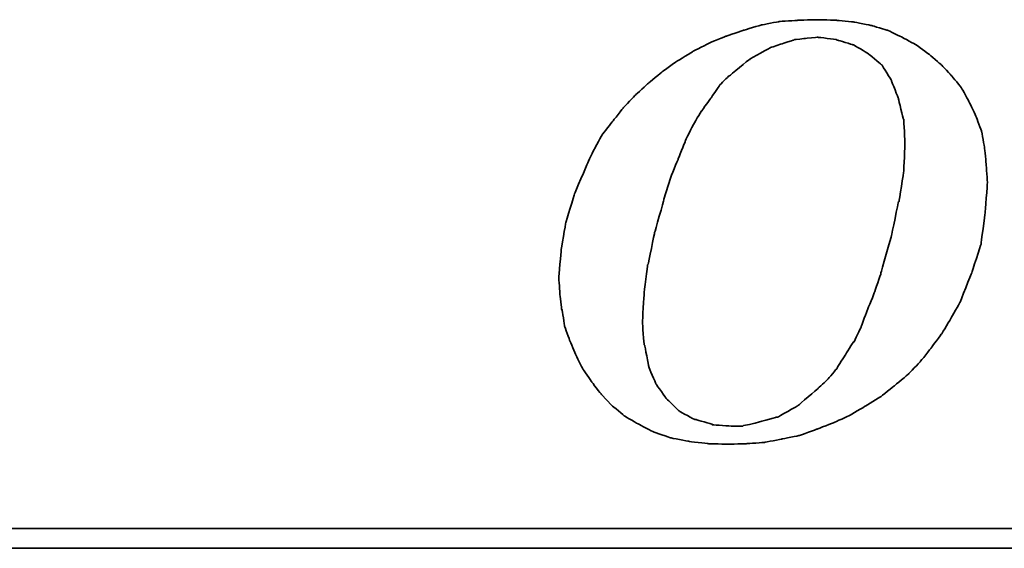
# Model space of a CAD drawing. Header units: millimetres. Extents: x 46 to 338, y 99 to 208.
# Tile 34 of 51: x 260.66 to 271.18, y 131.34 to 137. Entities that reach past the tile are written whole.
import ezdxf

# ---------------------------------------------------------------- set-up
doc = ezdxf.new("R2010")
doc.units = ezdxf.units.MM
doc.layers.add('DIM', color=4, linetype='Continuous')
doc.layers.add('layer 1', color=7, linetype='Continuous')

# ---------------------------------------------------------------- blocks, each defined once
blk = doc.blocks.new('TBI MOTION logo(完整正式版)')
at = {"layer": 'layer 1', "color": 22, "lineweight": 35}
for points, knots in [([(-11.34375, -6.98375), (-11.34375, -6.98375), (-10.91375, -7.43875), (-10.91375, -7.43875), (-10.91375, -7.43875), (-10.91375, -7.43875), (-10.38625, -7.87125), (-10.38625, -7.87125), (-10.38625, -7.87125), (-10.38625, -7.87125), (-9.81125, -8.20375), (-9.81125, -8.20375), (-9.81125, -8.20375), (-9.81125, -8.20375), (-9.21125, -8.51875), (-9.21125, -8.51875), (-9.21125, -8.51875), (-9.21125, -8.51875), (-8.51625, -8.75875), (-8.51625, -8.75875), (-8.51625, -8.75875), (-8.51625, -8.75875), (-7.77125, -8.90375), (-7.77125, -8.90375), (-7.77125, -8.90375), (-7.77125, -8.90375), (-6.97875, -8.99875), (-6.97875, -8.99875), (-6.97875, -8.99875), (-6.97875, -8.99875), (-6.14125, -9.02375), (-6.14125, -9.02375), (-6.14125, -9.02375), (-6.14125, -9.02375), (-5.37125, -8.99875), (-5.37125, -8.99875), (-5.37125, -8.99875), (-5.37125, -8.99875), (-4.65375, -8.94875), (-4.65375, -8.94875), (-4.65375, -8.94875), (-4.65375, -8.94875), (-3.93375, -8.80625), (-3.93375, -8.80625), (-3.93375, -8.80625), (-3.93375, -8.80625), (-3.21375, -8.66375), (-3.21375, -8.66375), (-3.21375, -8.66375), (-3.21375, -8.66375), (-2.49375, -8.39875), (-2.49375, -8.39875), (-2.49375, -8.39875), (-2.49375, -8.39875), (-1.79875, -8.13375), (-1.79875, -8.13375), (-1.79875, -8.13375), (-1.79875, -8.13375), (-1.17375, -7.84375), (-1.17375, -7.84375), (-1.17375, -7.84375), (-1.17375, -7.84375), (-0.52375, -7.46375), (-0.52375, -7.46375), (-0.52375, -7.46375), (-0.52375, -7.46375), (0.10124, -7.07875), (0.10124, -7.07875), (0.10124, -7.07875), (0.10124, -7.07875), (0.67625, -6.62375), (0.67625, -6.62375), (0.67625, -6.62375), (0.67625, -6.62375), (1.24874, -6.14375), (1.24874, -6.14375), (1.24874, -6.14375), (1.24874, -6.14375), (1.72874, -5.64125), (1.72874, -5.64125), (1.72874, -5.64125), (1.72874, -5.64125), (2.18624, -5.06375), (2.18624, -5.06375), (2.18624, -5.06375), (2.18624, -5.06375), (2.61625, -4.48874), (2.61625, -4.48874), (2.61625, -4.48874), (2.61625, -4.48874), (3.00125, -3.83874), (3.00125, -3.83874), (3.00125, -3.83874), (3.00125, -3.83874), (3.36124, -3.21374), (3.36124, -3.21374), (3.36124, -3.21374), (3.36124, -3.21374), (3.84374, -1.99125), (3.84374, -1.99125), (3.84374, -1.99125), (3.84374, -1.99125), (4.22625, -0.81875), (4.22625, -0.81875), (4.22625, -0.81875), (4.22625, -0.81875), (4.39125, 0.45624), (4.39125, 0.45624), (4.39125, 0.45624), (4.39125, 0.45624), (4.48874, 1.70124), (4.48874, 1.70124), (4.48874, 1.70124), (4.48874, 1.70124), (4.43874, 2.44625), (4.43874, 2.44625), (4.43874, 2.44625), (4.43874, 2.44625), (4.36874, 3.14125), (4.36874, 3.14125), (4.36874, 3.14125), (4.36874, 3.14125), (4.25125, 3.81125), (4.25125, 3.81125), (4.25125, 3.81125), (4.25125, 3.81125), (4.03124, 4.41125), (4.03124, 4.41125), (4.03124, 4.41125), (4.03124, 4.41125), (3.74374, 5.01125), (3.74374, 5.01125), (3.74374, 5.01125), (3.74374, 5.01125), (3.43124, 5.58875), (3.43124, 5.58875), (3.43124, 5.58875), (3.43124, 5.58875), (3.02625, 6.09125), (3.02625, 6.09125), (3.02625, 6.09125), (3.02625, 6.09125), (2.59374, 6.54875), (2.59374, 6.54875), (2.59374, 6.54875), (2.59374, 6.54875), (2.09124, 6.98125), (2.09124, 6.98125), (2.09124, 6.98125), (2.09124, 6.98125), (1.56124, 7.36625), (1.56124, 7.36625), (1.56124, 7.36625), (1.56124, 7.36625), (0.98624, 7.67625), (0.98624, 7.67625), (0.98624, 7.67625), (0.98624, 7.67625), (0.38624, 7.96375), (0.38624, 7.96375), (0.38624, 7.96375), (0.38624, 7.96375), (-0.25875, 8.15625), (-0.25875, 8.15625), (-0.25875, 8.15625), (-0.25875, 8.15625), (-0.98125, 8.30125), (-0.98125, 8.30125), (-0.98125, 8.30125), (-0.98125, 8.30125), (-1.70124, 8.37125), (-1.70124, 8.37125), (-1.70124, 8.37125), (-1.70124, 8.37125), (-2.49375, 8.39624), (-2.49375, 8.39624), (-2.49375, 8.39624), (-2.49375, 8.39624), (-3.28625, 8.37125), (-3.28625, 8.37125), (-3.28625, 8.37125), (-3.28625, 8.37125), (-4.05125, 8.32125), (-4.05125, 8.32125), (-4.05125, 8.32125), (-4.05125, 8.32125), (-4.77375, 8.18125), (-4.77375, 8.18125), (-4.77375, 8.18125), (-4.77375, 8.18125), (-5.51625, 7.96375), (-5.51625, 7.96375), (-5.51625, 7.96375), (-5.51625, 7.96375), (-6.21125, 7.72625), (-6.21125, 7.72625), (-6.21125, 7.72625), (-6.21125, 7.72625), (-6.92875, 7.43625), (-6.92875, 7.43625), (-6.92875, 7.43625), (-6.92875, 7.43625), (-7.57875, 7.10125), (-7.57875, 7.10125), (-7.57875, 7.10125), (-7.57875, 7.10125), (-8.24875, 6.69125), (-8.24875, 6.69125), (-8.24875, 6.69125), (-8.24875, 6.69125), (-8.84875, 6.26125), (-8.84875, 6.26125), (-8.84875, 6.26125), (-8.84875, 6.26125), (-9.42625, 5.78125), (-9.42625, 5.78125), (-9.42625, 5.78125), (-9.42625, 5.78125), (-9.95375, 5.30125), (-9.95375, 5.30125), (-9.95375, 5.30125), (-9.95375, 5.30125), (-10.43375, 4.79624), (-10.43375, 4.79624), (-10.43375, 4.79624), (-10.43375, 4.79624), (-10.88875, 4.22125), (-10.88875, 4.22125), (-10.88875, 4.22125), (-10.88875, 4.22125), (-11.29875, 3.69375), (-11.29875, 3.69375), (-11.29875, 3.69375), (-11.29875, 3.69375), (-11.63375, 3.09125), (-11.63375, 3.09125), (-11.63375, 3.09125), (-11.63375, 3.09125), (-11.91875, 2.49625), (-11.91875, 2.49625), (-11.91875, 2.49625), (-11.91875, 2.49625), (-12.44875, 1.24625), (-12.44875, 1.24625), (-12.44875, 1.24625), (-12.44875, 1.24625), (-12.80875, 0.06874), (-12.80875, 0.06874), (-12.80875, 0.06874), (-12.80875, 0.06874), (-12.99875, -1.07875), (-12.99875, -1.07875), (-12.99875, -1.07875), (-12.99875, -1.07875), (-13.09375, -2.18375), (-13.09375, -2.18375), (-13.09375, -2.18375), (-13.09375, -2.18375), (-13.04875, -2.85375), (-13.04875, -2.85375), (-13.04875, -2.85375), (-13.04875, -2.85375), (-12.97375, -3.50375), (-12.97375, -3.50375), (-12.97375, -3.50375), (-12.97375, -3.50375), (-12.95375, -3.50375), (-12.95375, -3.50375), (-12.95375, -3.50375), (-12.95375, -3.50375), (-12.85375, -4.17375), (-12.85375, -4.17375), (-12.85375, -4.17375), (-12.85375, -4.17375), (-12.63875, -4.77624), (-12.63875, -4.77624), (-12.63875, -4.77624), (-12.63875, -4.77624), (-12.39875, -5.35125), (-12.39875, -5.35125), (-12.39875, -5.35125), (-12.39875, -5.35125), (-12.11375, -5.92875), (-12.11375, -5.92875), (-12.11375, -5.92875), (-12.11375, -5.92875), (-11.75375, -6.45375), (-11.75375, -6.45375), (-11.75375, -6.45375), (-11.75375, -6.45375), (-11.34375, -6.98375), (-11.34375, -6.98375)], [0, 0, 0, 0, 0.01369863, 0.01369863, 0.01369863, 0.01369864, 0.02739726, 0.02739726, 0.02739726, 0.02739727, 0.04109589, 0.04109589, 0.04109589, 0.0410959, 0.05479452, 0.05479452, 0.05479452, 0.05479453, 0.06849315, 0.06849315, 0.06849315, 0.06849316, 0.08219178, 0.08219178, 0.08219178, 0.08219179, 0.09589041, 0.09589041, 0.09589041, 0.09589042, 0.10958904, 0.10958904, 0.10958904, 0.10958905, 0.12328767, 0.12328767, 0.12328767, 0.12328768, 0.1369863, 0.1369863, 0.1369863, 0.13698631, 0.15068493, 0.15068493, 0.15068493, 0.15068494, 0.16438356, 0.16438356, 0.16438356, 0.16438357, 0.17808219, 0.17808219, 0.17808219, 0.1780822, 0.19178082, 0.19178082, 0.19178082, 0.19178083, 0.20547945, 0.20547945, 0.20547945, 0.20547946, 0.21917808, 0.21917808, 0.21917808, 0.21917809, 0.23287671, 0.23287671, 0.23287671, 0.23287672, 0.24657534, 0.24657534, 0.24657534, 0.24657535, 0.26027397, 0.26027397, 0.26027397, 0.26027398, 0.2739726, 0.2739726, 0.2739726, 0.27397261, 0.28767123, 0.28767123, 0.28767123, 0.28767124, 0.30136986, 0.30136986, 0.30136986, 0.30136987, 0.31506849, 0.31506849, 0.31506849, 0.3150685, 0.32876712, 0.32876712, 0.32876712, 0.32876713, 0.34246575, 0.34246575, 0.34246575, 0.34246576, 0.35616438, 0.35616438, 0.35616438, 0.35616439, 0.36986301, 0.36986301, 0.36986301, 0.36986302, 0.38356164, 0.38356164, 0.38356164, 0.38356165, 0.39726027, 0.39726027, 0.39726027, 0.39726028, 0.4109589, 0.4109589, 0.4109589, 0.41095891, 0.42465753, 0.42465753, 0.42465753, 0.42465754, 0.43835616, 0.43835616, 0.43835616, 0.43835617, 0.45205479, 0.45205479, 0.45205479, 0.4520548, 0.46575342, 0.46575342, 0.46575342, 0.46575343, 0.47945205, 0.47945205, 0.47945205, 0.47945206, 0.49315068, 0.49315068, 0.49315068, 0.49315069, 0.50684932, 0.50684932, 0.50684932, 0.50684933, 0.52054795, 0.52054795, 0.52054795, 0.52054796, 0.53424658, 0.53424658, 0.53424658, 0.53424659, 0.54794521, 0.54794521, 0.54794521, 0.54794522, 0.56164384, 0.56164384, 0.56164384, 0.56164385, 0.57534247, 0.57534247, 0.57534247, 0.57534248, 0.5890411, 0.5890411, 0.5890411, 0.58904111, 0.60273973, 0.60273973, 0.60273973, 0.60273974, 0.61643836, 0.61643836, 0.61643836, 0.61643837, 0.63013699, 0.63013699, 0.63013699, 0.630137, 0.64383562, 0.64383562, 0.64383562, 0.64383563, 0.65753425, 0.65753425, 0.65753425, 0.65753426, 0.67123288, 0.67123288, 0.67123288, 0.67123289, 0.68493151, 0.68493151, 0.68493151, 0.68493152, 0.69863014, 0.69863014, 0.69863014, 0.69863015, 0.71232877, 0.71232877, 0.71232877, 0.71232878, 0.7260274, 0.7260274, 0.7260274, 0.72602741, 0.73972603, 0.73972603, 0.73972603, 0.73972604, 0.75342466, 0.75342466, 0.75342466, 0.75342467, 0.76712329, 0.76712329, 0.76712329, 0.7671233, 0.78082192, 0.78082192, 0.78082192, 0.78082193, 0.79452055, 0.79452055, 0.79452055, 0.79452056, 0.80821918, 0.80821918, 0.80821918, 0.80821919, 0.82191781, 0.82191781, 0.82191781, 0.82191782, 0.83561644, 0.83561644, 0.83561644, 0.83561645, 0.84931507, 0.84931507, 0.84931507, 0.84931508, 0.8630137, 0.8630137, 0.8630137, 0.86301371, 0.87671233, 0.87671233, 0.87671233, 0.87671234, 0.89041096, 0.89041096, 0.89041096, 0.89041097, 0.90410959, 0.90410959, 0.90410959, 0.9041096, 0.91780822, 0.91780822, 0.91780822, 0.91780823, 0.93150685, 0.93150685, 0.93150685, 0.93150686, 0.94520548, 0.94520548, 0.94520548, 0.94520549, 0.95890411, 0.95890411, 0.95890411, 0.95890412, 0.97260274, 0.97260274, 0.97260274, 0.97260275, 0.98630137, 0.98630137, 0.98630137, 0.98630138, 1, 1, 1, 1]), ([(-8.77875, 1.03124), (-8.77875, 1.03124), (-8.51625, 1.89625), (-8.51625, 1.89625), (-8.51625, 1.89625), (-8.51625, 1.89625), (-8.20375, 2.66375), (-8.20375, 2.66375), (-8.20375, 2.66375), (-8.20375, 2.66375), (-7.91625, 3.38125), (-7.91625, 3.38125), (-7.91625, 3.38125), (-7.91625, 3.38125), (-7.91625, 3.40624), (-7.91625, 3.40624), (-7.91625, 3.40624), (-7.91625, 3.40624), (-7.57875, 4.07624), (-7.57875, 4.07624), (-7.57875, 4.07624), (-7.57875, 4.07624), (-7.24375, 4.65125), (-7.24375, 4.65125), (-7.24375, 4.65125), (-7.24375, 4.65125), (-7.21875, 4.65125), (-7.21875, 4.65125), (-7.21875, 4.65125), (-7.21875, 4.65125), (-7.21875, 4.67624), (-7.21875, 4.67624), (-7.21875, 4.67624), (-7.21875, 4.67624), (-6.83625, 5.20375), (-6.83625, 5.20375), (-6.83625, 5.20375), (-6.83625, 5.20375), (-6.49875, 5.68625), (-6.49875, 5.68625), (-6.49875, 5.68625), (-6.49875, 5.68625), (-6.49875, 5.70625), (-6.49875, 5.70625), (-6.49875, 5.70625), (-6.49875, 5.70625), (-6.11625, 6.09125), (-6.11625, 6.09125), (-6.11625, 6.09125), (-6.11625, 6.09125), (-6.09125, 6.09125), (-6.09125, 6.09125), (-6.09125, 6.09125), (-6.09125, 6.09125), (-5.27375, 6.76625), (-5.27375, 6.76625), (-5.27375, 6.76625), (-5.27375, 6.76625), (-5.24875, 6.76625), (-5.24875, 6.76625), (-5.24875, 6.76625), (-5.24875, 6.76625), (-5.24875, 6.78625), (-5.24875, 6.78625), (-5.24875, 6.78625), (-5.24875, 6.78625), (-4.38875, 7.26624), (-4.38875, 7.26624), (-4.38875, 7.26624), (-4.38875, 7.26624), (-4.36125, 7.26624), (-4.36125, 7.26624), (-4.36125, 7.26624), (-4.36125, 7.26624), (-3.93375, 7.41125), (-3.93375, 7.41125), (-3.93375, 7.41125), (-3.93375, 7.41125), (-3.47375, 7.55625), (-3.47375, 7.55625), (-3.47375, 7.55625), (-3.47375, 7.55625), (-3.45375, 7.55625), (-3.45375, 7.55625), (-3.45375, 7.55625), (-3.45375, 7.55625), (-3.42875, 7.58124), (-3.42875, 7.58124), (-3.42875, 7.58124), (-3.42875, 7.58124), (-2.97375, 7.62625), (-2.97375, 7.62625), (-2.97375, 7.62625), (-2.97375, 7.62625), (-2.49375, 7.67625), (-2.49375, 7.67625), (-2.49375, 7.67625), (-2.49375, 7.67625), (-2.46875, 7.67625), (-2.46875, 7.67625), (-2.46875, 7.67625), (-2.46875, 7.67625), (-1.70124, 7.58124), (-1.70124, 7.58124), (-1.70124, 7.58124), (-1.70124, 7.58124), (-1.67875, 7.55625), (-1.67875, 7.55625), (-1.67875, 7.55625), (-1.67875, 7.55625), (-1.65375, 7.55625), (-1.65375, 7.55625), (-1.65375, 7.55625), (-1.65375, 7.55625), (-1.03125, 7.36625), (-1.03125, 7.36625), (-1.03125, 7.36625), (-1.03125, 7.36625), (-1.00625, 7.36625), (-1.00625, 7.36625), (-1.00625, 7.36625), (-1.00625, 7.36625), (-0.43124, 7.02624), (-0.43124, 7.02624), (-0.43124, 7.02624), (-0.43124, 7.02624), (-0.40625, 7.00624), (-0.40625, 7.00624), (-0.40625, 7.00624), (-0.40625, 7.00624), (0.12124, 6.57124), (0.12124, 6.57124), (0.12124, 6.57124), (0.12124, 6.57124), (0.14624, 6.54875), (0.14624, 6.54875), (0.14624, 6.54875), (0.14624, 6.54875), (0.17124, 6.52375), (0.17124, 6.52375), (0.17124, 6.52375), (0.17124, 6.52375), (0.55625, 5.89875), (0.55625, 5.89875), (0.55625, 5.89875), (0.55625, 5.89875), (0.55625, 5.87625), (0.55625, 5.87625), (0.55625, 5.87625), (0.55625, 5.87625), (0.84124, 5.15625), (0.84124, 5.15625), (0.84124, 5.15625), (0.84124, 5.15625), (0.84124, 5.13125), (0.84124, 5.13125), (0.84124, 5.13125), (0.84124, 5.13125), (1.03624, 4.31875), (1.03624, 4.31875), (1.03624, 4.31875), (1.03624, 4.31875), (1.05624, 4.31875), (1.05624, 4.31875), (1.05624, 4.31875), (1.05624, 4.31875), (1.05624, 4.29125), (1.05624, 4.29125), (1.05624, 4.29125), (1.05624, 4.29125), (1.10625, 3.33125), (1.10625, 3.33125), (1.10625, 3.33125), (1.10625, 3.33125), (1.10625, 3.30875), (1.10625, 3.30875), (1.10625, 3.30875), (1.10625, 3.30875), (1.05624, 2.20624), (1.05624, 2.20624), (1.05624, 2.20624), (1.05624, 2.20624), (1.05624, 2.18124), (1.05624, 2.18124), (1.05624, 2.18124), (1.05624, 2.18124), (0.86624, 0.93624), (0.86624, 0.93624), (0.86624, 0.93624), (0.86624, 0.93624), (0.84124, 0.93624), (0.84124, 0.93624), (0.84124, 0.93624), (0.84124, 0.93624), (0.55625, -0.45874), (0.55625, -0.45874), (0.55625, -0.45874), (0.55625, -0.45874), (0.12124, -1.99125), (0.12124, -1.99125), (0.12124, -1.99125), (0.12124, -1.99125), (0.12124, -2.01874), (0.12124, -2.01874), (0.12124, -2.01874), (0.12124, -2.01874), (-0.13874, -2.78375), (-0.13874, -2.78375), (-0.13874, -2.78375), (-0.13874, -2.78375), (-0.43124, -3.50375), (-0.43124, -3.50375), (-0.43124, -3.50375), (-0.43124, -3.50375), (-0.69375, -4.19875), (-0.69375, -4.19875), (-0.69375, -4.19875), (-0.69375, -4.19875), (-0.69375, -4.22375), (-0.69375, -4.22375), (-0.69375, -4.22375), (-0.69375, -4.22375), (-0.98125, -4.82374), (-0.98125, -4.82374), (-0.98125, -4.82374), (-0.98125, -4.82374), (-1.00625, -4.82374), (-1.00625, -4.82374), (-1.00625, -4.82374), (-1.00625, -4.82374), (-1.33875, -5.35125), (-1.33875, -5.35125), (-1.33875, -5.35125), (-1.33875, -5.35125), (-1.67875, -5.87875), (-1.67875, -5.87875), (-1.67875, -5.87875), (-1.67875, -5.87875), (-1.67875, -5.90375), (-1.67875, -5.90375), (-1.67875, -5.90375), (-1.67875, -5.90375), (-2.05875, -6.35875), (-2.05875, -6.35875), (-2.05875, -6.35875), (-2.05875, -6.35875), (-2.08375, -6.38375), (-2.08375, -6.38375), (-2.08375, -6.38375), (-2.08375, -6.38375), (-2.46875, -6.74375), (-2.46875, -6.74375), (-2.46875, -6.74375), (-2.46875, -6.74375), (-3.25875, -7.41625), (-3.25875, -7.41625), (-3.25875, -7.41625), (-3.25875, -7.41625), (-3.28625, -7.43875), (-3.28625, -7.43875), (-3.28625, -7.43875), (-3.28625, -7.43875), (-4.12375, -7.91875), (-4.12375, -7.91875), (-4.12375, -7.91875), (-4.12375, -7.91875), (-4.14875, -7.91875), (-4.14875, -7.91875), (-4.14875, -7.91875), (-4.14875, -7.91875), (-4.17125, -7.91875), (-4.17125, -7.91875), (-4.17125, -7.91875), (-4.17125, -7.91875), (-5.03375, -8.15875), (-5.03375, -8.15875), (-5.03375, -8.15875), (-5.03375, -8.15875), (-5.51625, -8.25625), (-5.51625, -8.25625), (-5.51625, -8.25625), (-5.51625, -8.25625), (-5.54125, -8.27875), (-5.54125, -8.27875), (-5.54125, -8.27875), (-5.54125, -8.27875), (-5.56375, -8.27875), (-5.56375, -8.27875), (-5.56375, -8.27875), (-5.56375, -8.27875), (-5.99625, -8.27875), (-5.99625, -8.27875), (-5.99625, -8.27875), (-5.99625, -8.27875), (-6.76375, -8.23125), (-6.76375, -8.23125), (-6.76375, -8.23125), (-6.76375, -8.23125), (-6.78875, -8.23125), (-6.78875, -8.23125), (-6.78875, -8.23125), (-6.78875, -8.23125), (-6.78875, -8.20375), (-6.78875, -8.20375), (-6.78875, -8.20375), (-6.78875, -8.20375), (-7.45875, -8.01375), (-7.45875, -8.01375), (-7.45875, -8.01375), (-7.45875, -8.01375), (-7.48375, -8.01375), (-7.48375, -8.01375), (-7.48375, -8.01375), (-7.48375, -8.01375), (-7.50875, -8.01375), (-7.50875, -8.01375), (-7.50875, -8.01375), (-7.50875, -8.01375), (-8.13125, -7.67875), (-8.13125, -7.67875), (-8.13125, -7.67875), (-8.13125, -7.67875), (-8.15625, -7.65375), (-8.15625, -7.65375), (-8.15625, -7.65375), (-8.15625, -7.65375), (-8.65875, -7.17375), (-8.65875, -7.17375), (-8.65875, -7.17375), (-8.65875, -7.17375), (-8.68375, -7.14875), (-8.68375, -7.14875), (-8.68375, -7.14875), (-8.68375, -7.14875), (-9.08875, -6.57375), (-9.08875, -6.57375), (-9.08875, -6.57375), (-9.08875, -6.57375), (-9.11375, -6.54875), (-9.11375, -6.54875), (-9.11375, -6.54875), (-9.11375, -6.54875), (-9.11375, -6.52875), (-9.11375, -6.52875), (-9.11375, -6.52875), (-9.11375, -6.52875), (-9.40375, -5.85375), (-9.40375, -5.85375), (-9.40375, -5.85375), (-9.40375, -5.85375), (-9.40375, -5.82875), (-9.40375, -5.82875), (-9.40375, -5.82875), (-9.40375, -5.82875), (-9.56875, -4.96875), (-9.56875, -4.96875), (-9.56875, -4.96875), (-9.56875, -4.96875), (-9.59375, -4.94375), (-9.59375, -4.94375), (-9.59375, -4.94375), (-9.59375, -4.94375), (-9.66375, -4.03375), (-9.66375, -4.03375), (-9.66375, -4.03375), (-9.66375, -4.03375), (-9.66375, -4.00875), (-9.66375, -4.00875), (-9.66375, -4.00875), (-9.66375, -4.00875), (-9.59375, -2.85375), (-9.59375, -2.85375), (-9.59375, -2.85375), (-9.59375, -2.85375), (-9.45125, -1.65875), (-9.45125, -1.65875), (-9.45125, -1.65875), (-9.45125, -1.65875), (-9.42625, -1.63375), (-9.42625, -1.63375), (-9.42625, -1.63375), (-9.42625, -1.63375), (-9.16125, -0.33875), (-9.16125, -0.33875), (-9.16125, -0.33875), (-9.16125, -0.33875), (-8.77875, 1.00624), (-8.77875, 1.00624), (-8.77875, 1.00624), (-8.77875, 1.00624), (-8.77875, 1.03124), (-8.77875, 1.03124)], [0, 0, 0, 0, 0.01020408, 0.01020408, 0.01020408, 0.01020409, 0.02040816, 0.02040816, 0.02040816, 0.02040817, 0.03061224, 0.03061224, 0.03061224, 0.03061225, 0.04081633, 0.04081633, 0.04081633, 0.04081634, 0.05102041, 0.05102041, 0.05102041, 0.05102042, 0.06122449, 0.06122449, 0.06122449, 0.0612245, 0.07142857, 0.07142857, 0.07142857, 0.07142858, 0.08163265, 0.08163265, 0.08163265, 0.08163266, 0.09183673, 0.09183673, 0.09183673, 0.09183674, 0.10204082, 0.10204082, 0.10204082, 0.10204083, 0.1122449, 0.1122449, 0.1122449, 0.11224491, 0.12244898, 0.12244898, 0.12244898, 0.12244899, 0.13265306, 0.13265306, 0.13265306, 0.13265307, 0.14285714, 0.14285714, 0.14285714, 0.14285715, 0.15306122, 0.15306122, 0.15306122, 0.15306123, 0.16326531, 0.16326531, 0.16326531, 0.16326532, 0.17346939, 0.17346939, 0.17346939, 0.1734694, 0.18367347, 0.18367347, 0.18367347, 0.18367348, 0.19387755, 0.19387755, 0.19387755, 0.19387756, 0.20408163, 0.20408163, 0.20408163, 0.20408164, 0.21428571, 0.21428571, 0.21428571, 0.21428572, 0.2244898, 0.2244898, 0.2244898, 0.22448981, 0.23469388, 0.23469388, 0.23469388, 0.23469389, 0.24489796, 0.24489796, 0.24489796, 0.24489797, 0.25510204, 0.25510204, 0.25510204, 0.25510205, 0.26530612, 0.26530612, 0.26530612, 0.26530613, 0.2755102, 0.2755102, 0.2755102, 0.27551021, 0.28571429, 0.28571429, 0.28571429, 0.2857143, 0.29591837, 0.29591837, 0.29591837, 0.29591838, 0.30612245, 0.30612245, 0.30612245, 0.30612246, 0.31632653, 0.31632653, 0.31632653, 0.31632654, 0.32653061, 0.32653061, 0.32653061, 0.32653062, 0.33673469, 0.33673469, 0.33673469, 0.3367347, 0.34693878, 0.34693878, 0.34693878, 0.34693879, 0.35714286, 0.35714286, 0.35714286, 0.35714287, 0.36734694, 0.36734694, 0.36734694, 0.36734695, 0.37755102, 0.37755102, 0.37755102, 0.37755103, 0.3877551, 0.3877551, 0.3877551, 0.38775511, 0.39795918, 0.39795918, 0.39795918, 0.39795919, 0.40816327, 0.40816327, 0.40816327, 0.40816328, 0.41836735, 0.41836735, 0.41836735, 0.41836736, 0.42857143, 0.42857143, 0.42857143, 0.42857144, 0.43877551, 0.43877551, 0.43877551, 0.43877552, 0.44897959, 0.44897959, 0.44897959, 0.4489796, 0.45918367, 0.45918367, 0.45918367, 0.45918368, 0.46938776, 0.46938776, 0.46938776, 0.46938777, 0.47959184, 0.47959184, 0.47959184, 0.47959185, 0.48979592, 0.48979592, 0.48979592, 0.48979593, 0.5, 0.5, 0.5, 0.50000001, 0.51020408, 0.51020408, 0.51020408, 0.51020409, 0.52040816, 0.52040816, 0.52040816, 0.52040817, 0.53061224, 0.53061224, 0.53061224, 0.53061225, 0.54081633, 0.54081633, 0.54081633, 0.54081634, 0.55102041, 0.55102041, 0.55102041, 0.55102042, 0.56122449, 0.56122449, 0.56122449, 0.5612245, 0.57142857, 0.57142857, 0.57142857, 0.57142858, 0.58163265, 0.58163265, 0.58163265, 0.58163266, 0.59183673, 0.59183673, 0.59183673, 0.59183674, 0.60204082, 0.60204082, 0.60204082, 0.60204083, 0.6122449, 0.6122449, 0.6122449, 0.61224491, 0.62244898, 0.62244898, 0.62244898, 0.62244899, 0.63265306, 0.63265306, 0.63265306, 0.63265307, 0.64285714, 0.64285714, 0.64285714, 0.64285715, 0.65306122, 0.65306122, 0.65306122, 0.65306123, 0.66326531, 0.66326531, 0.66326531, 0.66326532, 0.67346939, 0.67346939, 0.67346939, 0.6734694, 0.68367347, 0.68367347, 0.68367347, 0.68367348, 0.69387755, 0.69387755, 0.69387755, 0.69387756, 0.70408163, 0.70408163, 0.70408163, 0.70408164, 0.71428571, 0.71428571, 0.71428571, 0.71428572, 0.7244898, 0.7244898, 0.7244898, 0.72448981, 0.73469388, 0.73469388, 0.73469388, 0.73469389, 0.74489796, 0.74489796, 0.74489796, 0.74489797, 0.75510204, 0.75510204, 0.75510204, 0.75510205, 0.76530612, 0.76530612, 0.76530612, 0.76530613, 0.7755102, 0.7755102, 0.7755102, 0.77551021, 0.78571429, 0.78571429, 0.78571429, 0.7857143, 0.79591837, 0.79591837, 0.79591837, 0.79591838, 0.80612245, 0.80612245, 0.80612245, 0.80612246, 0.81632653, 0.81632653, 0.81632653, 0.81632654, 0.82653061, 0.82653061, 0.82653061, 0.82653062, 0.83673469, 0.83673469, 0.83673469, 0.8367347, 0.84693878, 0.84693878, 0.84693878, 0.84693879, 0.85714286, 0.85714286, 0.85714286, 0.85714287, 0.86734694, 0.86734694, 0.86734694, 0.86734695, 0.87755102, 0.87755102, 0.87755102, 0.87755103, 0.8877551, 0.8877551, 0.8877551, 0.88775511, 0.89795918, 0.89795918, 0.89795918, 0.89795919, 0.90816327, 0.90816327, 0.90816327, 0.90816328, 0.91836735, 0.91836735, 0.91836735, 0.91836736, 0.92857143, 0.92857143, 0.92857143, 0.92857144, 0.93877551, 0.93877551, 0.93877551, 0.93877552, 0.94897959, 0.94897959, 0.94897959, 0.9489796, 0.95918367, 0.95918367, 0.95918367, 0.95918368, 0.96938776, 0.96938776, 0.96938776, 0.96938777, 0.97959184, 0.97959184, 0.97959184, 0.97959185, 0.98979592, 0.98979592, 0.98979592, 0.98979593, 1, 1, 1, 1]), ([(75.90875, -9.47875), (75.90875, -9.47875), (75.90875, -12.28625), (75.90875, -12.28625), (75.90875, -12.28625), (75.90875, -12.28625), (75.90875, -12.47875), (75.90875, -12.47875), (75.90875, -12.47875), (75.90875, -12.47875), (75.71625, -12.47875), (75.71625, -12.47875), (75.71625, -12.47875), (75.71625, -12.47875), (-88.32875, -12.47875), (-88.32875, -12.47875), (-88.32875, -12.47875), (-88.32875, -12.47875), (-88.32875, -13.29375), (-88.32875, -13.29375), (-88.32875, -13.29375), (-88.32875, -13.29375), (82.89125, -13.29375), (82.89125, -13.29375), (82.89125, -13.29375), (82.89125, -13.29375), (75.90875, -9.47875), (75.90875, -9.47875)], [0, 0, 0, 0, 0.14285714, 0.14285714, 0.14285714, 0.14285715, 0.28571429, 0.28571429, 0.28571429, 0.2857143, 0.42857143, 0.42857143, 0.42857143, 0.42857144, 0.57142857, 0.57142857, 0.57142857, 0.57142858, 0.71428571, 0.71428571, 0.71428571, 0.71428572, 0.85714286, 0.85714286, 0.85714286, 0.85714287, 1, 1, 1, 1])]:
    blk.add_open_spline(points, degree=3, knots=knots, dxfattribs=at)

msp = doc.modelspace()

# ---------------------------------------------------------------- block references
at = {"layer": 'DIM', "color": 7, "xscale": 0.2606204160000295, "yscale": 0.2606204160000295, "zscale": 0.2606204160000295}
msp.add_blockref('TBI MOTION logo(完整正式版)', (269.833, 134.807), dxfattribs=at)

doc.saveas('drawing.dxf')
